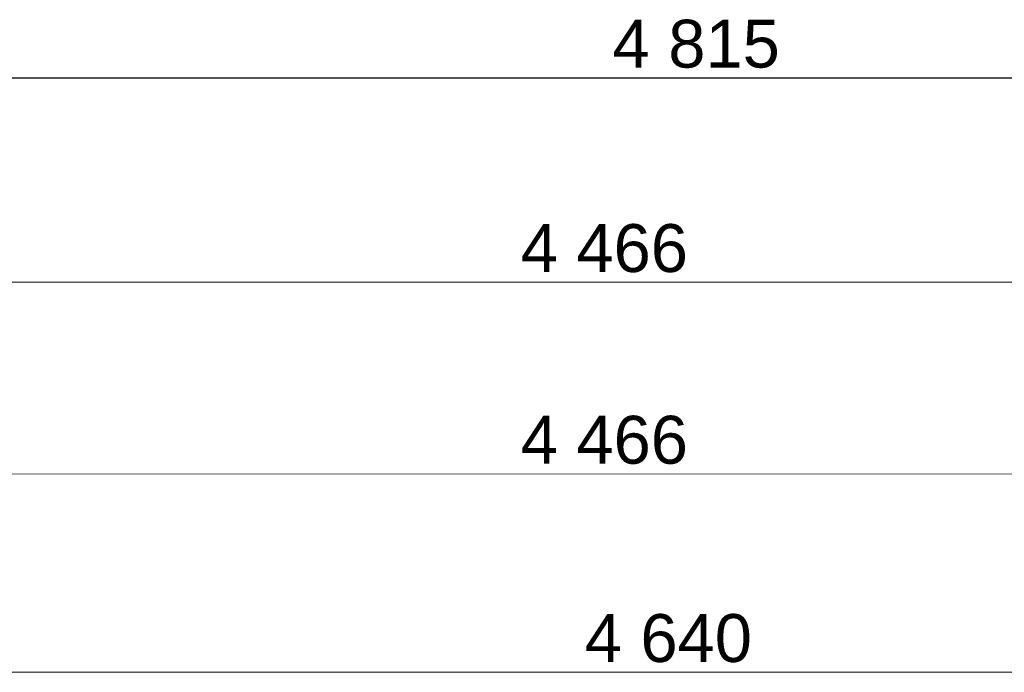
# Model space of a CAD drawing. Header units: millimetres. Extents: x -23738 to 4435, y -2716 to 20653.
# Tile 8 of 160: x -20191 to -17105, y -2438 to -393. Entities that reach past the tile are written whole.
import ezdxf

# ---------------------------------------------------------------- set-up
doc = ezdxf.new("R2010")
doc.units = ezdxf.units.MM
doc.header["$MEASUREMENT"] = 0
doc.layers.add('9._POHLED ZÁPADNÍ_2_Kóty - SP', color=7, linetype='Continuous')
doc.layers.add('9._POHLED ZÁPADNÍ_2_Nové_Kóty - SP', color=7, linetype='Continuous')
doc.styles.add('GENEROVANÝ_STYL_2', font='arial.ttf')

msp = doc.modelspace()

# ---------------------------------------------------------------- linework, layer by layer
at = {"layer": '9._POHLED ZÁPADNÍ_2_Kóty - SP', "color": 154, "linetype": 'Continuous', "lineweight": 13}
for p, q in [((-20483.4, -1215.8), (-16017.3, -1215.4)), ((-20483.4, -1816.5), (-16017.2, -1816.1)), ((-20483.3, -2437.9), (-15843.7, -2437.5))]:
    msp.add_line(p, q, dxfattribs=at)
at = {"layer": '9._POHLED ZÁPADNÍ_2_Nové_Kóty - SP', "color": 1, "linetype": 'Continuous', "lineweight": 25}
msp.add_line((-20483.5, -575), (-15668.9, -575), dxfattribs=at)

# ---------------------------------------------------------------- texts
at = {"layer": '9._POHLED ZÁPADNÍ_2_Kóty - SP', "color": 1, "linetype": 'Continuous', "lineweight": 25, "insert": (-18332.7, -545), "char_height": 150, "width": 512.914, "attachment_point": 7, "style": 'GENEROVANÝ_STYL_2'}
msp.add_mtext('\\A1;{\\pql;\\fArial|b0|i0|c0|p38;4\xa0815}', dxfattribs=at)
at = {"layer": '9._POHLED ZÁPADNÍ_2_Kóty - SP', "color": 154, "linetype": 'Continuous', "lineweight": 13, "char_height": 150, "width": 512.914, "attachment_point": 7, "rotation": 0.0052, "style": 'GENEROVANÝ_STYL_2'}
for s, insert in [('\\A1;{\\pql;\\fArial|b0|i0|c0|p38;4\xa0466}', (-18620.6, -1185.6)), ('\\A1;{\\pql;\\fArial|b0|i0|c0|p38;4\xa0466}', (-18620.6, -1786.3)), ('\\A1;{\\pql;\\fArial|b0|i0|c0|p38;4\xa0640}', (-18420, -2407.7))]:
    msp.add_mtext(s, dxfattribs=dict(at, insert=insert))

doc.saveas('drawing.dxf')
